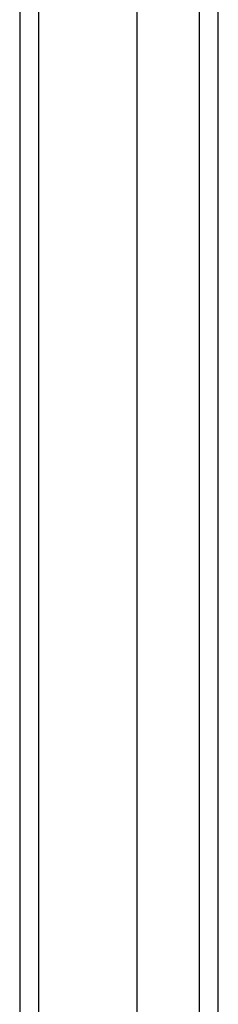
# Model space of a CAD drawing. Header units: inches. Extents: x 0 to 149, y -11 to 97.
# Tile 22 of 65: x 64.255 to 65.094, y 52.334 to 56.497. Entities that reach past the tile are written whole.
import ezdxf

# ---------------------------------------------------------------- set-up
doc = ezdxf.new("R2010")
doc.units = ezdxf.units.IN
doc.header["$LTSCALE"] = 8.944272
doc.header["$MEASUREMENT"] = 0
doc.layers.add('Visible Edges(ANSI)', color=7, linetype='Continuous', lineweight=25)
doc.layers.add('Visible Tangent Edges(ANSI)', color=7, linetype='Continuous', lineweight=25)

msp = doc.modelspace()

# ---------------------------------------------------------------- linework, layer by layer
at = {"layer": 'Visible Edges(ANSI)'}
for p, q in [((64.25504, 60.57944), (64.25504, 41.36297)), ((64.75097, 42.04454), (64.75097, 59.89787)), ((65.0943, 42.15087), (65.0943, 59.79153))]:
    msp.add_line(p, q, dxfattribs=at)
at = {"layer": 'Visible Tangent Edges(ANSI)'}
for p, q in [((64.33644, 41.36297), (64.33644, 60.57944)), ((65.01291, 59.90296), (65.01291, 42.03944))]:
    msp.add_line(p, q, dxfattribs=at)

doc.saveas('drawing.dxf')
